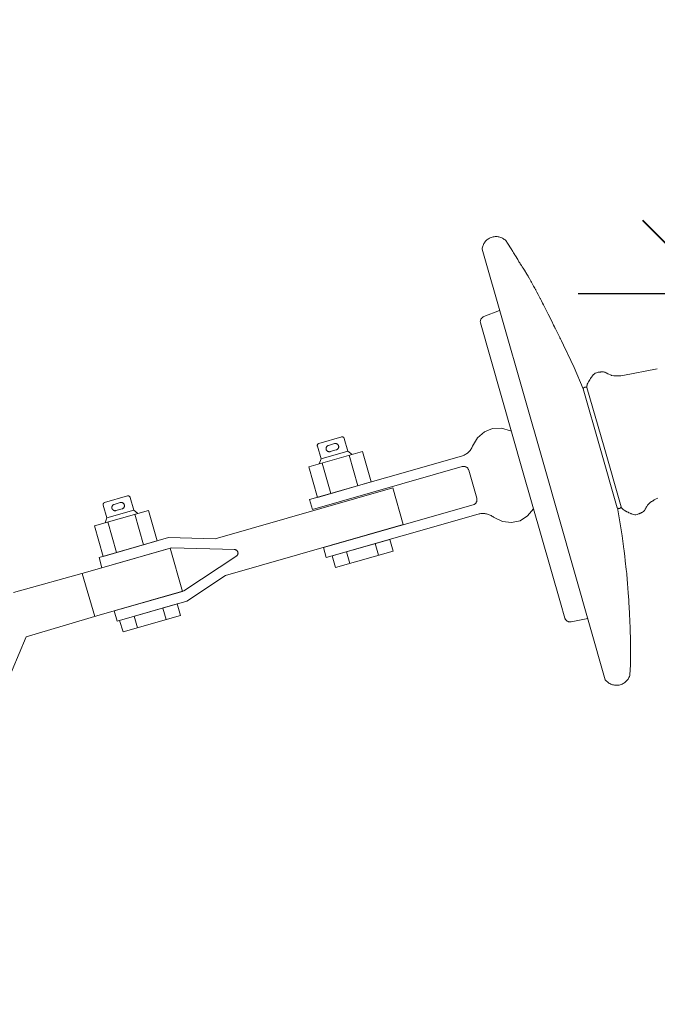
# Model space of a CAD drawing. Header units: millimetres. Extents: x 0 to 594, y 0 to 420.
# Tile 20 of 50: x 78 to 87, y 195 to 209. Entities that reach past the tile are written whole.
import ezdxf

# ---------------------------------------------------------------- set-up
doc = ezdxf.new("R2010")
doc.units = ezdxf.units.MM
for name, pattern in [('K5LT_BASIC', [0]), ('K5LT_DASHED', [6, 4, -2]), ('K5LT_THIN', [0])]:
    doc.linetypes.add(name, pattern=pattern)
doc.styles.add('KDIMTEXTSTYLE', font='GOST_AU.SHX', dxfattribs={"width": 0.96, "oblique": 15, "height": 5})
doc.dimstyles.new('KDIMSTYLE (0.03)', dxfattribs={"dimtxt": 5, "dimasz": 1, "dimexe": 2, "dimexo": 0, "dimgap": 1, "dimtad": 1, "dimlfac": 40, "dimtxsty": 'KDIMTEXTSTYLE', "dimsah": 1, "dimcen": 0, "dimdle": 1, "dimadec": 0, "dimazin": 0, "dimtfac": 0.667, "dimtmove": 0, "dimatfit": 3, "dimfxl": 1, "dimtvp": 1, "dimtfill": 1, "dimtolj": 1, "dimtzin": 0, "dimarcsym": 0})

# ---------------------------------------------------------------- blocks, each defined once
blk = doc.blocks.new('KDIMARROW_03')
at = {"color": 0, "linetype": 'K5LT_BASIC', "lineweight": 40}
blk.add_line((-1.061, -1.061), (1.061, 1.061), dxfattribs=at)
at = {"color": 0, "linetype": 'K5LT_THIN', "lineweight": 18}
for q in [(-1, 0), (2, 0)]:
    blk.add_line((0, 0), q, dxfattribs=at)
blk = doc.blocks.new('U327')
at = {"color": 7, "linetype": 'K5LT_DASHED', "lineweight": 18}
for p, q in [((84.82, 206.112), (84.796, 206.148)), ((84.453, 206.024), (85.346, 202.902)), ((84.874, 206.028), (84.82, 206.112)), ((84.899, 205.989), (84.874, 206.028)), ((84.91, 205.97), (84.899, 205.989)), ((84.917, 205.959), (84.91, 205.97)), ((84.921, 205.953), (84.917, 205.959)), ((84.923, 205.949), (84.921, 205.953)), ((84.935, 205.929), (84.923, 205.949)), ((84.97, 205.873), (84.935, 205.929)), ((84.988, 205.843), (84.97, 205.873)), ((84.999, 205.825), (84.988, 205.843)), ((85.006, 205.814), (84.999, 205.825)), ((85.011, 205.807), (85.006, 205.814)), ((85.014, 205.802), (85.011, 205.807)), ((85.016, 205.799), (85.014, 205.802)), ((85.017, 205.797), (85.016, 205.799)), ((85.018, 205.795), (85.017, 205.797)), ((85.023, 205.788), (85.018, 205.795)), ((85.034, 205.769), (85.023, 205.788)), ((85.047, 205.749), (85.034, 205.769)), ((85.066, 205.718), (85.047, 205.749)), ((85.101, 205.661), (85.066, 205.718)), ((85.119, 205.632), (85.101, 205.661)), ((85.127, 205.617), (85.119, 205.632)), ((85.132, 205.61), (85.127, 205.617)), ((85.134, 205.607), (85.132, 205.61)), ((85.138, 205.6), (85.134, 205.607)), ((85.15, 205.579), (85.138, 205.6)), ((85.159, 205.563), (85.15, 205.579)), ((85.168, 205.547), (85.159, 205.563)), ((85.18, 205.526), (85.168, 205.547)), ((85.2, 205.49), (85.18, 205.526)), ((85.217, 205.458), (85.2, 205.49)), ((85.225, 205.442), (85.217, 205.458)), ((85.23, 205.434), (85.225, 205.442)), ((85.232, 205.43), (85.23, 205.434)), ((85.246, 205.403), (85.232, 205.43)), ((85.264, 205.369), (85.246, 205.403)), ((85.276, 205.346), (85.264, 205.369)), ((85.284, 205.33), (85.276, 205.346)), ((85.29, 205.319), (85.284, 205.33)), ((85.294, 205.311), (85.29, 205.319)), ((85.298, 205.304), (85.294, 205.311)), ((85.303, 205.294), (85.298, 205.304)), ((85.312, 205.276), (85.303, 205.294)), ((85.329, 205.242), (85.312, 205.276)), ((85.342, 205.218), (85.329, 205.242)), ((85.348, 205.206), (85.342, 205.218)), ((85.351, 205.2), (85.348, 205.206)), ((85.411, 205.08), (85.351, 205.2)), ((84.476, 205.047), (84.707, 205.135)), ((85.462, 204.979), (85.411, 205.08)), ((84.429, 204.955), (85.041, 202.815)), ((85.489, 204.924), (85.462, 204.979)), ((85.502, 204.897), (85.489, 204.924)), ((85.509, 204.884), (85.502, 204.897)), ((85.512, 204.877), (85.509, 204.884)), ((85.521, 204.86), (85.512, 204.877)), ((85.541, 204.819), (85.521, 204.86)), ((85.555, 204.791), (85.541, 204.819)), ((85.564, 204.773), (85.555, 204.791)), ((85.57, 204.761), (85.564, 204.773)), ((85.574, 204.752), (85.57, 204.761)), ((85.578, 204.746), (85.574, 204.752)), ((85.582, 204.737), (85.578, 204.746)), ((85.589, 204.723), (85.582, 204.737)), ((85.603, 204.694), (85.589, 204.723)), ((85.632, 204.635), (85.603, 204.694)), ((85.664, 204.57), (85.632, 204.635)), ((85.68, 204.537), (85.664, 204.57)), ((85.688, 204.52), (85.68, 204.537)), ((85.692, 204.512), (85.688, 204.52)), ((85.789, 204.309), (85.692, 204.512)), ((85.92, 204.002), (85.789, 204.309)), ((86.036, 204.166), (86.025, 204.148)), ((86.043, 204.176), (86.036, 204.166)), ((86.047, 204.181), (86.043, 204.176)), ((86.048, 204.183), (86.047, 204.181)), ((86.049, 204.185), (86.048, 204.183)), ((86.052, 204.188), (86.049, 204.185)), ((86.066, 204.204), (86.052, 204.188)), ((86.081, 204.218), (86.066, 204.204)), ((86.089, 204.224), (86.081, 204.218)), ((86.094, 204.226), (86.089, 204.224)), ((86.096, 204.227), (86.094, 204.226)), ((86.097, 204.228), (86.096, 204.227)), ((86.112, 204.234), (86.097, 204.228)), ((86.125, 204.237), (86.112, 204.234)), ((86.134, 204.239), (86.125, 204.237)), ((86.14, 204.24), (86.134, 204.239)), ((86.144, 204.24), (86.14, 204.24)), ((86.147, 204.241), (86.144, 204.24)), ((86.15, 204.241), (86.147, 204.241)), ((86.152, 204.241), (86.15, 204.241)), ((86.155, 204.242), (86.152, 204.241)), ((86.157, 204.242), (86.155, 204.242)), ((86.158, 204.242), (86.157, 204.242)), ((86.161, 204.242), (86.158, 204.242)), ((86.158, 204.242), (86.158, 204.242)), ((86.163, 204.243), (86.161, 204.242)), ((86.165, 204.243), (86.163, 204.243)), ((86.168, 204.243), (86.165, 204.243)), ((86.173, 204.244), (86.168, 204.243)), ((86.183, 204.245), (86.173, 204.244)), ((86.19, 204.246), (86.183, 204.245)), ((86.193, 204.246), (86.19, 204.246)), ((86.195, 204.246), (86.193, 204.246)), ((86.196, 204.246), (86.195, 204.246)), ((86.212, 204.245), (86.196, 204.246)), ((86.227, 204.242), (86.212, 204.245)), ((86.234, 204.24), (86.227, 204.242)), ((86.237, 204.238), (86.234, 204.24)), ((86.239, 204.238), (86.237, 204.238)), ((86.24, 204.237), (86.239, 204.238)), ((86.245, 204.235), (86.24, 204.237)), ((86.253, 204.231), (86.245, 204.235)), ((86.259, 204.228), (86.253, 204.231)), ((86.263, 204.226), (86.259, 204.228)), ((86.265, 204.225), (86.263, 204.226)), ((86.267, 204.224), (86.265, 204.225)), ((86.268, 204.223), (86.267, 204.224)), ((86.27, 204.222), (86.268, 204.223)), ((86.272, 204.221), (86.27, 204.222)), ((86.274, 204.219), (86.272, 204.221)), ((86.278, 204.217), (86.274, 204.219)), ((86.28, 204.216), (86.278, 204.217)), ((86.281, 204.216), (86.28, 204.216)), ((86.293, 204.21), (86.281, 204.216)), ((86.314, 204.201), (86.293, 204.21)), ((86.324, 204.197), (86.314, 204.201)), ((86.33, 204.195), (86.324, 204.197)), ((86.332, 204.195), (86.33, 204.195)), ((86.334, 204.194), (86.332, 204.195)), ((86.365, 204.188), (86.334, 204.194)), ((86.391, 204.186), (86.365, 204.188)), ((86.404, 204.186), (86.391, 204.186)), ((86.41, 204.186), (86.404, 204.186)), ((86.413, 204.186), (86.41, 204.186)), ((86.415, 204.186), (86.413, 204.186)), ((86.435, 204.187), (86.415, 204.186)), ((86.454, 204.188), (86.435, 204.187)), ((86.467, 204.189), (86.454, 204.188)), ((86.492, 204.191), (86.467, 204.189)), ((86.994, 204.291), (86.492, 204.191)), ((85.974, 204.042), (85.973, 204.034)), ((85.973, 204.034), (85.973, 204.025)), ((85.973, 204.025), (85.973, 204.021)), ((85.973, 204.021), (85.973, 204.018)), ((85.973, 204.018), (85.973, 204.017)), ((85.973, 204.017), (86.221, 203.152)), ((85.973, 204.017), (85.973, 204.017)), ((85.975, 204.048), (85.974, 204.046)), ((85.974, 204.046), (85.974, 204.042)), ((85.979, 204.066), (85.975, 204.05)), ((85.975, 204.05), (85.975, 204.048)), ((85.986, 204.082), (85.979, 204.066)), ((85.991, 204.092), (85.986, 204.082)), ((85.995, 204.099), (85.991, 204.092)), ((85.998, 204.103), (85.995, 204.099)), ((86, 204.107), (85.998, 204.103)), ((86.001, 204.109), (86, 204.107)), ((86.003, 204.111), (86.001, 204.109)), ((86.004, 204.114), (86.003, 204.111)), ((86.005, 204.115), (86.004, 204.114)), ((86.009, 204.121), (86.005, 204.115)), ((86.012, 204.127), (86.009, 204.121)), ((86.015, 204.132), (86.012, 204.127)), ((86.019, 204.138), (86.015, 204.132)), ((86.025, 204.148), (86.019, 204.138)), ((85.92, 204.002), (86.167, 203.137)), ((82.416, 203.302), (82.085, 203.207)), ((84.388, 203.29), (84.487, 203.378)), ((84.487, 203.378), (84.606, 203.426)), ((84.606, 203.426), (84.735, 203.43)), ((84.735, 203.43), (84.866, 203.39)), ((84.866, 203.39), (84.878, 203.384)), ((82.116, 202.984), (82.063, 203.169)), ((82.223, 203.179), (82.313, 203.205)), ((82.507, 203.095), (82.454, 203.28)), ((84.315, 203.167), (84.388, 203.29)), ((86.468, 202.288), (86.221, 203.152)), ((81.938, 202.868), (82.72, 203.092)), ((81.95, 202.394), (84.154, 203.025)), ((82.116, 202.984), (82.507, 203.095)), ((82.249, 203.089), (82.338, 203.115)), ((82.507, 203.095), (82.567, 203.048)), ((82.524, 203.036), (82.651, 202.594)), ((82.72, 203.092), (82.846, 202.65)), ((86.414, 202.275), (86.167, 203.137)), ((82.064, 202.426), (81.938, 202.868)), ((81.992, 202.25), (84.166, 202.872)), ((82.116, 202.984), (82.09, 202.912)), ((82.133, 202.924), (82.26, 202.482)), ((86.24, 199.781), (85.346, 202.902)), ((84.376, 202.412), (84.259, 202.821)), ((85.591, 200.896), (85.041, 202.815)), ((82.846, 202.65), (82.064, 202.426)), ((79.308, 202.447), (78.977, 202.352)), ((80.582, 201.824), (83.159, 202.562)), ((83.159, 202.562), (83.31, 202.033)), ((79.009, 202.129), (78.956, 202.314)), ((79.116, 202.324), (79.205, 202.35)), ((79.4, 202.241), (79.347, 202.426)), ((81.992, 202.25), (81.95, 202.394)), ((82.15, 201.697), (84.324, 202.319)), ((86.841, 202.294), (86.835, 202.282)), ((86.854, 202.312), (86.841, 202.294)), ((86.861, 202.321), (86.854, 202.312)), ((86.865, 202.325), (86.861, 202.321)), ((86.867, 202.327), (86.865, 202.325)), ((86.868, 202.328), (86.867, 202.327)), ((86.891, 202.35), (86.868, 202.328)), ((86.912, 202.365), (86.891, 202.35)), ((86.923, 202.373), (86.912, 202.365)), ((86.928, 202.376), (86.923, 202.373)), ((86.931, 202.378), (86.928, 202.376)), ((86.932, 202.378), (86.931, 202.378)), ((86.95, 202.388), (86.932, 202.378)), ((86.967, 202.398), (86.95, 202.388)), ((86.979, 202.403), (86.967, 202.398)), ((87.001, 202.414), (86.979, 202.403)), ((78.831, 202.013), (79.612, 202.237)), ((79.009, 202.129), (79.4, 202.241)), ((79.142, 202.234), (79.231, 202.26)), ((79.4, 202.241), (79.46, 202.193)), ((79.417, 202.181), (79.543, 201.739)), ((79.612, 202.237), (79.739, 201.795)), ((82.191, 201.553), (84.394, 202.183)), ((85.113, 202.156), (85.003, 202.087)), ((85.2, 202.262), (85.113, 202.156)), ((86.415, 202.273), (86.483, 201.866)), ((86.469, 202.287), (86.468, 202.288)), ((86.468, 202.288), (86.468, 202.288)), ((86.47, 202.285), (86.469, 202.287)), ((86.472, 202.281), (86.47, 202.285)), ((86.477, 202.274), (86.472, 202.281)), ((86.482, 202.267), (86.477, 202.274)), ((86.485, 202.264), (86.482, 202.267)), ((86.486, 202.262), (86.485, 202.264)), ((86.487, 202.261), (86.486, 202.262)), ((86.499, 202.249), (86.487, 202.261)), ((86.513, 202.24), (86.499, 202.249)), ((86.523, 202.234), (86.513, 202.24)), ((86.53, 202.23), (86.523, 202.234)), ((86.535, 202.228), (86.53, 202.23)), ((86.538, 202.226), (86.535, 202.228)), ((86.541, 202.225), (86.538, 202.226)), ((86.543, 202.223), (86.541, 202.225)), ((86.546, 202.222), (86.543, 202.223)), ((86.547, 202.221), (86.546, 202.222)), ((86.553, 202.218), (86.547, 202.221)), ((86.559, 202.215), (86.553, 202.218)), ((86.565, 202.212), (86.559, 202.215)), ((86.571, 202.209), (86.565, 202.212)), ((86.581, 202.204), (86.571, 202.209)), ((86.601, 202.195), (86.581, 202.204)), ((86.612, 202.19), (86.601, 202.195)), ((86.617, 202.188), (86.612, 202.19)), ((86.62, 202.187), (86.617, 202.188)), ((86.621, 202.186), (86.62, 202.187)), ((86.625, 202.185), (86.621, 202.186)), ((86.646, 202.178), (86.625, 202.185)), ((86.666, 202.175), (86.646, 202.178)), ((86.676, 202.174), (86.666, 202.175)), ((86.681, 202.174), (86.676, 202.174)), ((86.684, 202.174), (86.681, 202.174)), ((86.685, 202.175), (86.684, 202.174)), ((86.701, 202.177), (86.685, 202.175)), ((86.713, 202.182), (86.701, 202.177)), ((86.722, 202.185), (86.713, 202.182)), ((86.728, 202.187), (86.722, 202.185)), ((86.731, 202.189), (86.728, 202.187)), ((86.734, 202.19), (86.731, 202.189)), ((86.737, 202.191), (86.734, 202.19)), ((86.738, 202.192), (86.737, 202.191)), ((86.741, 202.193), (86.738, 202.192)), ((86.743, 202.194), (86.741, 202.193)), ((86.744, 202.195), (86.743, 202.194)), ((86.747, 202.196), (86.744, 202.195)), ((86.744, 202.195), (86.744, 202.195)), ((86.749, 202.197), (86.747, 202.196)), ((86.75, 202.197), (86.749, 202.197)), ((86.753, 202.199), (86.75, 202.197)), ((86.758, 202.201), (86.753, 202.199)), ((86.767, 202.205), (86.758, 202.201)), ((86.773, 202.208), (86.767, 202.205)), ((86.776, 202.21), (86.773, 202.208)), ((86.778, 202.211), (86.776, 202.21)), ((86.792, 202.221), (86.778, 202.211)), ((86.778, 202.211), (86.778, 202.211)), ((86.802, 202.231), (86.792, 202.221)), ((86.807, 202.237), (86.802, 202.231)), ((86.81, 202.24), (86.807, 202.237)), ((86.811, 202.241), (86.81, 202.24)), ((86.814, 202.246), (86.811, 202.242)), ((86.811, 202.242), (86.811, 202.241)), ((86.819, 202.255), (86.814, 202.246)), ((86.823, 202.26), (86.819, 202.255)), ((86.825, 202.264), (86.823, 202.26)), ((86.826, 202.266), (86.825, 202.264)), ((86.827, 202.268), (86.826, 202.266)), ((86.828, 202.269), (86.827, 202.268)), ((86.829, 202.271), (86.828, 202.269)), ((86.831, 202.276), (86.829, 202.273)), ((86.829, 202.273), (86.829, 202.271)), ((86.833, 202.279), (86.831, 202.276)), ((86.834, 202.281), (86.833, 202.279)), ((86.835, 202.282), (86.834, 202.281)), ((78.957, 201.571), (78.831, 202.013)), ((79.009, 202.129), (78.983, 202.057)), ((79.026, 202.069), (79.152, 201.627)), ((83.31, 202.033), (80.733, 201.295)), ((84.619, 202.139), (84.607, 202.148)), ((84.747, 202.078), (84.619, 202.139)), ((84.878, 202.06), (84.747, 202.078)), ((85.003, 202.087), (84.878, 202.06)), ((86.483, 201.866), (86.504, 201.713)), ((79.906, 201.843), (78.897, 201.554)), ((79.739, 201.795), (78.957, 201.571)), ((80.582, 201.824), (79.906, 201.843)), ((83.112, 201.816), (82.28, 201.578)), ((82.904, 201.757), (82.952, 201.588)), ((83.161, 201.648), (83.112, 201.816)), ((79.926, 201.688), (78.736, 201.347)), ((78.939, 201.406), (79.949, 201.695)), ((80.105, 201.063), (79.926, 201.688)), ((80.869, 201.668), (79.949, 201.695)), ((82.15, 201.697), (82.191, 201.553)), ((83.161, 201.648), (82.328, 201.41)), ((82.488, 201.637), (82.536, 201.469)), ((86.504, 201.713), (86.506, 201.703)), ((86.506, 201.703), (86.508, 201.684)), ((86.508, 201.684), (86.513, 201.647)), ((86.513, 201.647), (86.522, 201.572)), ((78.897, 201.554), (78.939, 201.406)), ((80.895, 201.579), (80.127, 201.07)), ((82.28, 201.578), (82.328, 201.41)), ((86.522, 201.572), (86.53, 201.504)), ((86.53, 201.504), (86.535, 201.461)), ((86.535, 201.461), (86.539, 201.423)), ((78.736, 201.347), (77.654, 201.045)), ((78.654, 201.324), (78.833, 200.699)), ((80.733, 201.295), (80.17, 200.921)), ((86.539, 201.423), (86.544, 201.38)), ((86.544, 201.38), (86.55, 201.322)), ((86.55, 201.322), (86.552, 201.293)), ((86.552, 201.293), (86.553, 201.285)), ((86.553, 201.285), (86.555, 201.269)), ((86.555, 201.269), (86.557, 201.238)), ((86.557, 201.238), (86.563, 201.175)), ((86.563, 201.175), (86.573, 201.044)), ((78.915, 200.723), (80.105, 201.063)), ((80.127, 201.07), (79.118, 200.781)), ((86.573, 201.044), (86.58, 200.934)), ((80.17, 200.921), (79.161, 200.632)), ((80.028, 200.881), (79.195, 200.642)), ((80.076, 200.712), (80.028, 200.881)), ((85.654, 200.674), (85.591, 200.896)), ((86.58, 200.934), (86.58, 200.927)), ((86.58, 200.927), (86.581, 200.915)), ((86.581, 200.915), (86.583, 200.89)), ((86.583, 200.89), (86.586, 200.84)), ((79.161, 200.632), (79.118, 200.781)), ((79.82, 200.821), (79.868, 200.653)), ((86.586, 200.84), (86.591, 200.737)), ((86.591, 200.737), (86.593, 200.693)), ((77.837, 200.406), (78.915, 200.723)), ((79.195, 200.642), (79.244, 200.474)), ((80.076, 200.712), (79.244, 200.474)), ((79.404, 200.702), (79.452, 200.533)), ((85.743, 200.622), (85.986, 200.67)), ((86.593, 200.693), (86.593, 200.688)), ((86.593, 200.688), (86.594, 200.679)), ((86.594, 200.679), (86.595, 200.66)), ((86.595, 200.66), (86.596, 200.639)), ((86.596, 200.639), (86.596, 200.625)), ((86.596, 200.625), (86.597, 200.611)), ((86.597, 200.611), (86.598, 200.594)), ((86.598, 200.594), (86.599, 200.571)), ((86.599, 200.571), (86.6, 200.538)), ((86.6, 200.538), (86.601, 200.489)), ((86.601, 200.489), (86.602, 200.48)), ((86.602, 200.48), (86.602, 200.475)), ((86.602, 200.475), (86.602, 200.467)), ((86.602, 200.467), (86.602, 200.449)), ((86.602, 200.449), (86.603, 200.421)), ((77.837, 200.406), (75.807, 195.568)), ((86.603, 200.421), (86.603, 200.405)), ((86.603, 200.405), (86.603, 200.394)), ((86.603, 200.394), (86.603, 200.383)), ((86.603, 200.383), (86.603, 200.369)), ((86.603, 200.369), (86.603, 200.348)), ((86.603, 200.348), (86.603, 200.319)), ((86.603, 200.319), (86.603, 200.273)), ((86.603, 200.273), (86.603, 200.258)), ((86.603, 200.258), (86.603, 200.254)), ((86.603, 200.254), (86.603, 200.246)), ((86.603, 200.246), (86.604, 200.231)), ((86.604, 200.231), (86.604, 200.205)), ((86.604, 200.205), (86.604, 200.162)), ((86.604, 200.162), (86.604, 200.083)), ((86.604, 200.083), (86.605, 200.074)), ((86.605, 200.036), (86.604, 200.002)), ((86.605, 200.074), (86.605, 200.071)), ((86.605, 200.071), (86.605, 200.064)), ((86.605, 200.064), (86.605, 200.054)), ((86.605, 200.054), (86.605, 200.036)), ((86.601, 199.922), (86.597, 199.857)), ((86.604, 200.002), (86.601, 199.922))]:
    blk.add_line(p, q, dxfattribs=at)
for centre, radius, start, end in [((84.654, 206.005), 0.202, 45.1678, 174.688), ((84.506, 204.973), 0.0794, 111.9405, 193.0003), ((85.952, 203.991), 0.0344, 53.2036, 162.1232), ((82.424, 203.272), 0.031, 15.9778, 105.9778), ((82.093, 203.177), 0.031, 105.9778, 195.9778), ((82.236, 203.134), 0.0466, 105.9778, 285.9778), ((82.326, 203.16), 0.0466, 285.9778, 105.9778), ((84.085, 203.265), 0.25, 285.9778, 337.0285), ((84.186, 202.8), 0.075, 15.9778, 105.9778), ((79.317, 202.417), 0.031, 15.9778, 105.9778), ((78.986, 202.322), 0.031, 105.9778, 195.9778), ((79.129, 202.279), 0.0466, 105.9778, 285.9778), ((79.218, 202.305), 0.0466, 285.9778, 105.9778), ((84.303, 202.391), 0.075, 285.9778, 15.9778), ((84.463, 201.943), 0.25, 54.9271, 105.9778), ((86.437, 202.299), 0.0344, 229.8323, 338.752), ((80.861, 201.618), 0.0512, 296.0025, 95.9531), ((85.729, 200.7), 0.0794, 198.9553, 280.0151), ((86.401, 199.903), 0.202, 217.2676, 346.7878)]:
    blk.add_arc(centre, radius, start, end, dxfattribs=at)

msp = doc.modelspace()

# ---------------------------------------------------------------- block references
msp.add_blockref('U327', (0, 0))

# ---------------------------------------------------------------- dimensions: what is measured, and where the dimension line sits
at = {"color": 5, "true_color": 0x0000ff}
for base, p2, location in [((70.69349, 221.62805), (95.1684, 221.62805), (70.69349, 135.62805)), ((87.84465, 205.37805), (95.1684, 205.37805), (87.84465, 127.37805))]:
    msp.add_linear_dim(base=base, p1=(95.1684, 49.12805), p2=p2, angle=90, location=location, dimstyle='KDIMSTYLE (0.03)', override={"dimexo": 2, "dimpost": '\\H3.5;\\W0.96;\\Q15;<>', "dimblk1": 'KDIMARROW_03', "dimblk2": 'KDIMARROW_03', "dimse1": 0, "dimse2": 0, "dimclrt": 7, "dimtolj": 1}, dxfattribs=at).render()

doc.saveas('drawing.dxf')
